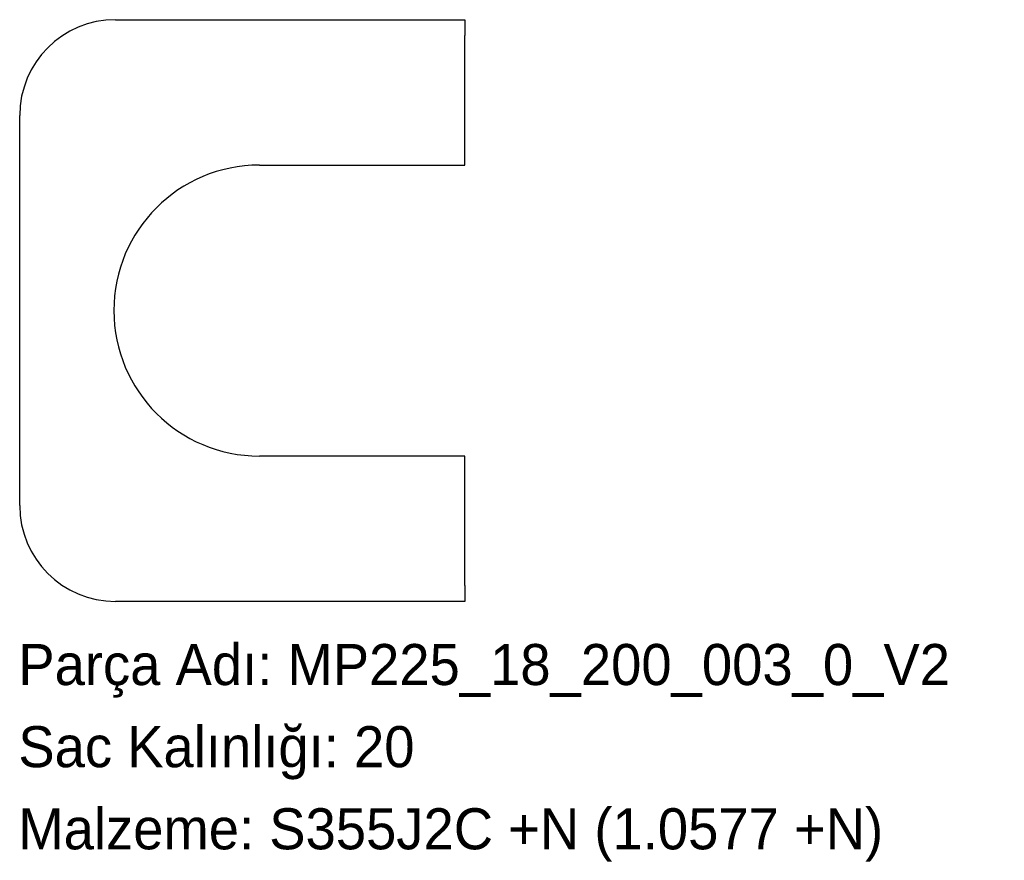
# Model space of a CAD drawing. Header units: millimetres. Extents: x 0 to 288, y -75 to 170.
import ezdxf

# ---------------------------------------------------------------- set-up
doc = ezdxf.new("R2010")
doc.units = ezdxf.units.MM
doc.linetypes.add('SLD-Katı', pattern=[0])
doc.linetypes.add('SLD-Sürekli', pattern=[0])
doc.layers.add('METIN', color=96, linetype='SLD-Katı')
doc.styles.add('SLDTEXTSTYLE0', font='ARIAL.TTF', dxfattribs={"width": 0.948, "bigfont": 'bigfont'})
doc.styles.add('SLDTEXTSTYLE1', font='ARIAL.TTF', dxfattribs={"width": 0.948})

msp = doc.modelspace()

# ---------------------------------------------------------------- linework, layer by layer
at = {"color": 7, "linetype": 'SLD-Sürekli', "lineweight": 25}
for p, q in [((28.4, 170.4), (130.4, 170.4)), ((130.4, 170.4), (130.4, 165.781198)), ((130.4, 127.9), (130.4, 165.781198)), ((0.4, 28.4), (0.4, 142.4)), ((70.4, 127.9), (130.4, 127.9)), ((130.4, 42.9), (70.4, 42.9)), ((130.4, 5.018802), (130.4, 42.9)), ((130.4, 5.018802), (130.4, 0.4)), ((130.4, 0.4), (28.4, 0.4))]:
    msp.add_line(p, q, dxfattribs=at)
for centre, radius, start, end in [((28.4, 142.4), 28, 90, 180), ((70.4, 85.4), 42.5, 90, 270), ((28.4, 28.4), 28, 180, 270)]:
    msp.add_arc(centre, radius, start, end, dxfattribs=at)

# ---------------------------------------------------------------- texts
at = {"layer": 'METIN', "char_height": 12, "attachment_point": 1}
for s, insert, style in [('Parça Adı: MP225_18_200_003_0_V2', (0, -12.031187), 'SLDTEXTSTYLE0'), ('Sac Kalınlığı: 20', (0, -36.031187), 'SLDTEXTSTYLE0'), ('Malzeme: S355J2C +N (1.0577 +N)', (0, -60.031187), 'SLDTEXTSTYLE1')]:
    msp.add_mtext(s, dxfattribs=dict(at, insert=insert, style=style))

doc.saveas('drawing.dxf')
